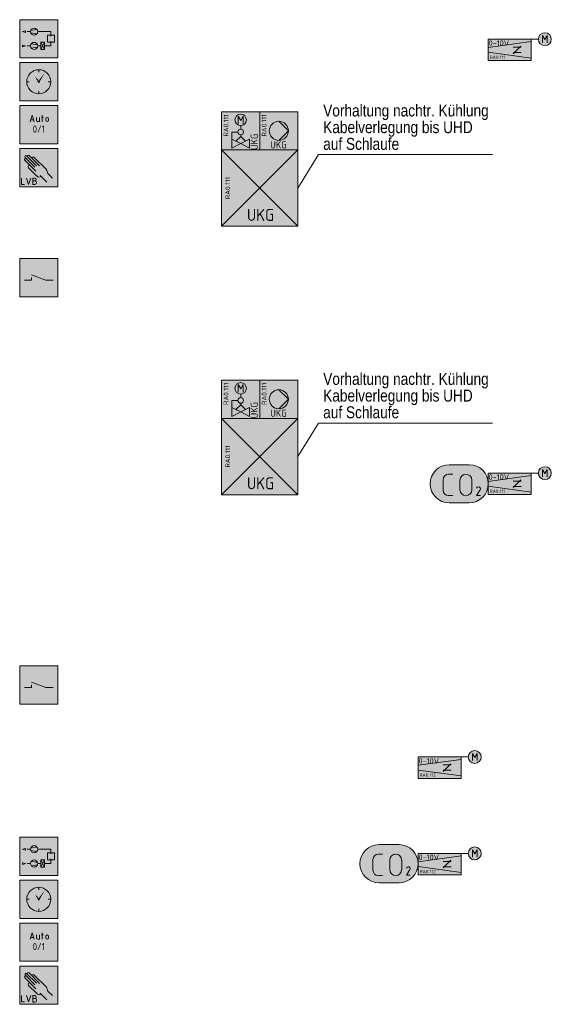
# Model space of a CAD drawing. Header units: metres. Extents: x -13.5 to 10.8, y -3.9 to 32.8.
# Tile 3 of 7: x -2 to 3.6, y 3.1 to 13.4. Entities that reach past the tile are written whole.
import ezdxf
from ezdxf.enums import TextEntityAlignment as Align

# ---------------------------------------------------------------- set-up
doc = ezdxf.new("R2010")
doc.units = ezdxf.units.M
doc.header["$MEASUREMENT"] = 0
for name, color, linetype, lineweight in [('TRI_CONNPTS', 7, 'Continuous', 0), ('TRI_H3D', 7, 'Continuous', 0), ('ZWP_480_SYM_E0', 7, 'Continuous', 0), ('ZWP_480_SYM_ORANGE_2D', 7, 'Continuous', 0), ('ZWP_480_SYM_SCHWARZ', 7, 'Continuous', 13), ('ZWP_480_SYM_SCHWARZ_2D', 7, 'Continuous', 0), ('ZWP_480_TEXT_1_50_TOP', 7, 'Continuous', 0)]:
    doc.layers.add(name, color=color, linetype=linetype, lineweight=lineweight)
doc.layers.get('TRI_CONNPTS').off()
doc.layers.get('TRI_H3D').off()
doc.styles.add('ISOCP', font='isocp.shx')
doc.styles.add('Style-isocp', font='isocp.shx')
doc.styles.add('ZWP_1 50', font='ARIALN.TTF', dxfattribs={"height": 0.125})

# ---------------------------------------------------------------- blocks, each defined once
blk = doc.blocks.new('ZWP_480_Türkontakt_1')
at = {"color": 5, "linetype": 'Continuous', "lineweight": 13}
for p, q in [((-0.075, 0.03), (0.075, -0.025)), ((-0.075, -0.025), (-0.075, 0.001)), ((-0.15, -0.025), (-0.075, -0.025)), ((0.15, -0.025), (0.075, -0.025))]:
    blk.add_line(p, q, dxfattribs=at)
at = {"color": 5, "linetype": 'Continuous', "lineweight": 13, "flags": 128}
blk.add_lwpolyline([(-0.2, 0.2), (0.2, 0.2), (0.2, -0.2), (-0.2, -0.2)], close=True, dxfattribs=at)
at = {"color": 254, "linetype": 'Continuous', "lineweight": 13, "extrusion": (0, 0, -1)}
blk.add_solid([(0.2, 0.2), (-0.2, 0.2), (0.2, -0.2), (-0.2, -0.2)], dxfattribs=at)
blk = doc.blocks.new('ZWP_480_Türkontakt')
at = {"layer": 'ZWP_480_SYM_E0', "color": 5, "linetype": 'Continuous', "lineweight": 13}
blk.add_blockref('ZWP_480_Türkontakt_1', (0, 0), dxfattribs=at)
blk = doc.blocks.new('*U27')
at = {"color": 5, "linetype": 'Continuous', "lineweight": 13}
for p, q in [((0.006, 0.113), (0.05, 0.113)), ((-0.05, -0.056), (-0.05, 0.056)), ((0.05, -0.112), (0.006, -0.112))]:
    blk.add_line(p, q, dxfattribs=at)
at = {"color": 5, "linetype": 'Continuous', "lineweight": 13, "extrusion": (0, 0, -1)}
for centre, start, end in [((-0.006, 0.056), 0, 90), ((-0.006, -0.056), 270, 0)]:
    blk.add_arc(centre, 0.0563, start, end, dxfattribs=at)
blk = doc.blocks.new('*U28')
at = {"color": 5, "linetype": 'Continuous', "lineweight": 13}
for p, q in [((-0.062, -0.05), (-0.062, 0.05)), ((0.063, 0.05), (0.063, -0.05))]:
    blk.add_line(p, q, dxfattribs=at)
at = {"color": 5, "linetype": 'Continuous', "lineweight": 13, "extrusion": (0, 0, -1)}
for centre, start, end in [((0, 0.05), 0, 180), ((0, -0.05), 180, 0)]:
    blk.add_arc(centre, 0.0625, start, end, dxfattribs=at)
blk = doc.blocks.new('*U29')
at = {"color": 5, "linetype": 'Continuous', "lineweight": 13, "flags": 128}
blk.add_lwpolyline([(0.017, 0.014), (-0.02, -0.045), (0.02, -0.045)], dxfattribs=at)
at = {"color": 5, "linetype": 'Continuous', "lineweight": 13, "extrusion": (0, 0, -1)}
for centre, radius, start, end in [((0, 0.024), 0.0206, 15.7197, 90.5405), ((0, 0.025), 0.0199, 89.7377, 211.9938)]:
    blk.add_arc(centre, radius, start, end, dxfattribs=at)
blk = doc.blocks.new('ZWP_480_Fuehler_CO2_1')
at = {"lineweight": 13, "extrusion": (0, 0, -1)}
blk.add_hatch(color=254, dxfattribs=at).paths.add_polyline_path([(0.105, -0.2, 1), (0.105, 0.2), (-0.105, 0.2, 1), (-0.105, -0.2)])
at = {"color": 5, "lineweight": 13, "flags": 128}
blk.add_lwpolyline([(-0.105, -0.2, -1), (-0.105, 0.2), (0.105, 0.2, -1), (0.105, -0.2)], format="xyb", close=True, dxfattribs=at)
at = {"color": 5, "linetype": 'Continuous', "lineweight": 13}
for name, p in [('*U27', (-0.118, -0.012)), ('*U28', (0.07, -0.012)), ('*U29', (0.202, -0.076))]:
    blk.add_blockref(name, p, dxfattribs=at)
blk = doc.blocks.new('ZWP_480_Fuehler_CO2')
at = {"layer": 'ZWP_480_SYM_E0', "color": 5, "lineweight": 13}
blk.add_blockref('ZWP_480_Fuehler_CO2_1', (0, 0), dxfattribs=at)
blk = doc.blocks.new('ZWP_480_VVR_stetig_klein_1')
at = {"lineweight": 13}
h = blk.add_hatch(color=254, dxfattribs=at)
edge = h.paths.add_edge_path()
edge.add_arc((0.369, 0.112), 0.0675, 0, 360)
at = {"color": 5, "lineweight": 13}
for p, q in [((0.301, 0.112), (0.225, 0.112)), ((0.344, 0.074), (0.344, 0.15)), ((0.344, 0.15), (0.369, 0.108)), ((0.369, 0.108), (0.394, 0.15)), ((0.394, 0.15), (0.394, 0.074)), ((-0.225, 0.025), (0.225, 0.087)), ((0.037, 0.028), (0.121, 0.028)), ((0.038, -0.04), (0.118, 0.04)), ((-0.225, -0.025), (0.225, -0.087)), ((0.037, -0.028), (0.121, -0.028))]:
    blk.add_line(p, q, dxfattribs=at)
at = {"color": 5, "lineweight": 13, "flags": 128}
blk.add_lwpolyline([(-0.225, 0.112), (0.225, 0.112), (0.225, -0.113), (-0.225, -0.113)], close=True, dxfattribs=at)
at = {"color": 5, "lineweight": 13}
blk.add_circle((0.369, 0.112), 0.0675, dxfattribs=at)
at = {"color": 254, "lineweight": 13, "extrusion": (0, 0, -1)}
blk.add_solid([(0.225, 0.112), (-0.225, 0.112), (0.225, -0.113), (-0.225, -0.113)], dxfattribs=at)
at = {"color": 7, "char_height": 0.10125, "attachment_point": 4, "style": 'ISOCP'}
for s, insert in [('\\H0.555556x;\\C7;0-10V', (-0.221, 0.071)), ('\\H0.345679x;\\C7;RA0.111', (-0.211, -0.078))]:
    blk.add_mtext(s, dxfattribs=dict(at, insert=insert))
blk = doc.blocks.new('ZWP_480_VVR_stetig_klein')
at = {"layer": 'ZWP_480_SYM_E0', "color": 5, "lineweight": 13}
blk.add_blockref('ZWP_480_VVR_stetig_klein_1', (0, 0), dxfattribs=at)
blk = doc.blocks.new('ZWP_480_VVR_stetig_klein_1_1')
at = {"lineweight": 13}
h = blk.add_hatch(color=254, dxfattribs=at)
edge = h.paths.add_edge_path()
edge.add_arc((0.369, 0.112), 0.0675, 0, 360)
at = {"color": 5, "lineweight": 13}
for p, q in [((0.301, 0.112), (0.225, 0.112)), ((0.344, 0.074), (0.344, 0.15)), ((0.344, 0.15), (0.369, 0.108)), ((0.369, 0.108), (0.394, 0.15)), ((0.394, 0.15), (0.394, 0.074)), ((-0.225, 0.025), (0.225, 0.087)), ((0.037, 0.028), (0.121, 0.028)), ((0.038, -0.04), (0.118, 0.04)), ((-0.225, -0.025), (0.225, -0.087)), ((0.037, -0.028), (0.121, -0.028))]:
    blk.add_line(p, q, dxfattribs=at)
at = {"color": 5, "lineweight": 13, "flags": 128}
blk.add_lwpolyline([(-0.225, 0.112), (0.225, 0.112), (0.225, -0.113), (-0.225, -0.113)], close=True, dxfattribs=at)
at = {"color": 5, "lineweight": 13}
blk.add_circle((0.369, 0.112), 0.0675, dxfattribs=at)
at = {"color": 254, "lineweight": 13, "extrusion": (0, 0, -1)}
blk.add_solid([(0.225, 0.112), (-0.225, 0.112), (0.225, -0.113), (-0.225, -0.113)], dxfattribs=at)
at = {"color": 7, "char_height": 0.10125, "attachment_point": 4, "style": 'ISOCP'}
for s, insert in [('\\H0.555556x;\\C7;0-10V', (-0.221, 0.071)), ('\\H0.345679x;\\C7;RA0.112', (-0.211, -0.078))]:
    blk.add_mtext(s, dxfattribs=dict(at, insert=insert))
blk = doc.blocks.new('ZWP_480_VVR_stetig_klein_2')
at = {"layer": 'ZWP_480_SYM_E0', "color": 5, "lineweight": 13}
blk.add_blockref('ZWP_480_VVR_stetig_klein_1_1', (0, 0), dxfattribs=at)
blk = doc.blocks.new('*U69')
at = {"color": 250, "linetype": 'Continuous', "lineweight": 13}
for p, q in [((0, 0.008), (-0.038, 0.008)), ((-0.038, -0.067), (0, -0.067))]:
    blk.add_line(p, q, dxfattribs=at)
at = {"color": 250, "linetype": 'Continuous', "lineweight": 13, "flags": 128}
blk.add_lwpolyline([(0, 0.068), (-0.038, 0.068), (-0.038, -0.067)], dxfattribs=at)
at = {"color": 250, "linetype": 'Continuous', "lineweight": 13}
for centre, radius in [((0, 0.038), 0.03), ((0, -0.03), 0.0375)]:
    blk.add_arc(centre, radius, 270, 90, dxfattribs=at)
blk = doc.blocks.new('ZWP_480_Anlsch_Handeingriff_LVB_kl_1')
at = {"color": 250, "lineweight": 13}
for p, q in [((0.225, 0.22), (0.122, 0.323)), ((0.257, 0.219), (0.148, 0.328)), ((0.219, 0.162), (0.104, 0.277)), ((0.21, 0.203), (0.106, 0.307)), ((0.326, 0.182), (0.2, 0.308)), ((0.229, 0.112), (0.139, 0.201)), ((0.335, 0.047), (0.266, 0.116)), ((0.393, 0.091), (0.345, 0.138))]:
    blk.add_line(p, q, dxfattribs=at)
at = {"color": 250, "lineweight": 13, "flags": 128}
blk.add_lwpolyline([(0.05, 0.4), (0.45, 0.4), (0.45, 0), (0.05, 0)], close=True, dxfattribs=at)
at = {"color": 250, "linetype": 'Continuous', "lineweight": 13, "flags": 128}
for points in [[(0.069, 0.091), (0.069, 0.024), (0.099, 0.024)], [(0.122, 0.091), (0.144, 0.024), (0.167, 0.091)]]:
    blk.add_lwpolyline(points, dxfattribs=at)
at = {"color": 250, "lineweight": 13}
for centre, radius, start, end in [((0.114, 0.315), 0.0112, 45, 225), ((0.14, 0.32), 0.0112, 45, 225), ((0.192, 0.3), 0.0112, 45, 225), ((0.112, 0.285), 0.0112, 39.1885, 225), ((0.151, 0.21), 0.0143, 39.3773, 225), ((0.255, 0.139), 0.0378, 225, 302.1988)]:
    blk.add_arc(centre, radius, start, end, dxfattribs=at)
blk.add_ellipse((0.318, 0.164), major_axis=(0.0237, -0.04), ratio=0.353513, start_param=0.67387, end_param=1.817169, dxfattribs=at)
at = {"color": 254, "lineweight": 13, "extrusion": (0, 0, -1)}
blk.add_solid([(-0.05, 0.4), (-0.45, 0.4), (-0.05, 0), (-0.45, 0)], dxfattribs=at)
at = {"color": 250, "linetype": 'Continuous', "lineweight": 13, "xscale": 0.5, "yscale": 0.5}
blk.add_blockref('*U69', (0.208, 0.057), dxfattribs=at)
blk = doc.blocks.new('ZWP_480_Anlsch_Handeingriff_LVB_kl')
at = {"layer": 'ZWP_480_SYM_SCHWARZ', "color": 250, "lineweight": 13}
blk.add_blockref('ZWP_480_Anlsch_Handeingriff_LVB_kl_1', (0, 0), dxfattribs=at)
blk = doc.blocks.new('*U72')
at = {"color": 250, "lineweight": 13}
blk.add_line((0.032, -0.03), (-0.032, -0.03), dxfattribs=at)
at = {"color": 250, "lineweight": 13, "flags": 128}
blk.add_lwpolyline([(-0.045, -0.068), (0, 0.067), (0.045, -0.068)], dxfattribs=at)
blk = doc.blocks.new('*U73')
at = {"color": 250, "lineweight": 13}
blk.add_line((-0.03, 0.045), (-0.03, -0.019), dxfattribs=at)
at = {"color": 250, "lineweight": 13, "flags": 128}
blk.add_lwpolyline([(-0.004, -0.045), (0.03, -0.045), (0.03, 0.045)], dxfattribs=at)
at = {"color": 250, "lineweight": 13}
blk.add_arc((-0.004, -0.019), 0.0262, 180, 270, dxfattribs=at)
blk = doc.blocks.new('*U74')
at = {"color": 250, "lineweight": 13}
for p, q in [((-0.023, 0.022), (0.022, 0.022)), ((-0.008, -0.068), (-0.008, 0.067))]:
    blk.add_line(p, q, dxfattribs=at)
blk = doc.blocks.new('*U75')
at = {"color": 250, "lineweight": 13}
for p, q in [((-0.03, -0.015), (-0.03, 0.015)), ((0.03, 0.015), (0.03, -0.015))]:
    blk.add_line(p, q, dxfattribs=at)
at = {"color": 250, "lineweight": 13, "extrusion": (0, 0, -1)}
for centre, start, end in [((0, 0.015), 0, 180), ((0, -0.015), 180, 0)]:
    blk.add_arc(centre, 0.03, start, end, dxfattribs=at)
blk = doc.blocks.new('ZWP_480_Anlsch_Anlagenschalter_kl_1')
at = {"color": 250, "lineweight": 13, "flags": 128}
blk.add_lwpolyline([(0.05, 0.4), (0.45, 0.4), (0.45, 0), (0.05, 0)], close=True, dxfattribs=at)
at = {"color": 254, "lineweight": 13, "extrusion": (0, 0, -1)}
blk.add_solid([(-0.05, 0.4), (-0.45, 0.4), (-0.05, 0), (-0.45, 0)], dxfattribs=at)
at = {"color": 250, "lineweight": 13, "xscale": 0.5, "yscale": 0.5}
for name, p in [('*U72', (0.181, 0.265)), ('*U73', (0.241, 0.254)), ('*U74', (0.289, 0.265)), ('*U75', (0.338, 0.254))]:
    blk.add_blockref(name, p, dxfattribs=at)
at = {"style": 'Style-isocp'}
blk.add_text('0/1', height=0.075, dxfattribs=at).set_placement((0.25, 0.192), align=Align.TOP_CENTER)
blk = doc.blocks.new('ZWP_480_Anlsch_Anlagenschalter_kl')
at = {"layer": 'ZWP_480_SYM_SCHWARZ_2D', "color": 250, "lineweight": 13}
blk.add_blockref('ZWP_480_Anlsch_Anlagenschalter_kl_1', (0, 0), dxfattribs=at)
blk = doc.blocks.new('ZWP_480_Anlsch_Zeitschaltprogramm_kl_1')
at = {"color": 250, "lineweight": 13}
for p, q in [((0.25, 0.326), (0.25, 0.3)), ((0.15, 0.2), (0.124, 0.2)), ((0.376, 0.2), (0.35, 0.2)), ((0.25, 0.1), (0.25, 0.074))]:
    blk.add_line(p, q, dxfattribs=at)
at = {"color": 250, "lineweight": 13, "flags": 128}
blk.add_lwpolyline([(0.05, 0.4), (0.45, 0.4), (0.45, 0), (0.05, 0)], close=True, dxfattribs=at)
at = {"color": 250, "lineweight": 13}
for radius in [0.126, 0.00655]:
    blk.add_circle((0.25, 0.2), radius, dxfattribs=at)
at = {"color": 254, "lineweight": 13, "extrusion": (0, 0, -1)}
blk.add_solid([(-0.05, 0.4), (-0.45, 0.4), (-0.05, 0), (-0.45, 0)], dxfattribs=at)
at = {"color": 7, "lineweight": 13}
blk.add_solid([(0.25, 0.2), (0.244, 0.221), (0.232, 0.213), (0.211, 0.255)], dxfattribs=at)
at = {"color": 7, "lineweight": 13, "extrusion": (0, 0, -1)}
blk.add_solid([(-0.25, 0.2), (-0.256, 0.221), (-0.267, 0.213), (-0.314, 0.294)], dxfattribs=at)
blk = doc.blocks.new('ZWP_480_Anlsch_Zeitschaltprogramm_kl')
at = {"layer": 'ZWP_480_SYM_SCHWARZ', "color": 250, "lineweight": 13}
blk.add_blockref('ZWP_480_Anlsch_Zeitschaltprogramm_kl_1', (0, 0), dxfattribs=at)
blk = doc.blocks.new('ZWP_480_Anlsch_Anlagenbild_kl_1')
at = {"color": 250, "lineweight": 13}
for p, q in [((0.163, 0.275), (0.128, 0.275)), ((0.163, 0.275), (0.128, 0.275)), ((0.165, 0.287), (0.23, 0.299)), ((0.165, 0.263), (0.23, 0.251)), ((0.238, 0.275), (0.377, 0.275)), ((0.377, 0.226), (0.377, 0.275)), ((0.163, 0.125), (0.128, 0.125)), ((0.236, 0.137), (0.171, 0.149)), ((0.236, 0.113), (0.171, 0.101)), ((0.238, 0.125), (0.273, 0.125)), ((0.311, 0.163), (0.273, 0.088)), ((0.273, 0.163), (0.311, 0.088)), ((0.377, 0.125), (0.311, 0.125)), ((0.377, 0.125), (0.377, 0.174))]:
    blk.add_line(p, q, dxfattribs=at)
at = {"color": 250, "lineweight": 13, "flags": 128}
blk.add_lwpolyline([(0.05, 0.4), (0.45, 0.4), (0.45, 0), (0.05, 0)], close=True, dxfattribs=at)
at = {"color": 250, "lineweight": 13}
for centre in [(0.201, 0.275), (0.201, 0.125)]:
    blk.add_circle(centre, 0.0375, dxfattribs=at)
at = {"color": 254, "lineweight": 13, "extrusion": (0, 0, -1)}
blk.add_solid([(-0.05, 0.4), (-0.45, 0.4), (-0.05, 0), (-0.45, 0)], dxfattribs=at)
at = {"color": 250, "lineweight": 13}
for points in [[(0.111, 0.284), (0.081, 0.275), (0.111, 0.266)], [(0.34, 0.237), (0.415, 0.237), (0.415, 0.163), (0.34, 0.163)], [(0.081, 0.134), (0.111, 0.125), (0.081, 0.116)], [(0.273, 0.163), (0.311, 0.163), (0.311, 0.088), (0.273, 0.088)]]:
    blk.add_3dface(points, dxfattribs=at)
blk = doc.blocks.new('ZWP_480_Anlsch_Anlagenbild_kl')
at = {"layer": 'ZWP_480_SYM_SCHWARZ', "color": 250, "lineweight": 13}
blk.add_blockref('ZWP_480_Anlsch_Anlagenbild_kl_1', (0, 0), dxfattribs=at)
blk = doc.blocks.new('ZWP_480_Umluftkühlgerät_1')
at = {"color": 30, "lineweight": 13}
for p, q in [((0.4, 0.4), (-0.4, -0.4)), ((0.4, -0.4), (-0.4, 0.4))]:
    blk.add_line(p, q, dxfattribs=at)
at = {"color": 30, "lineweight": 13, "flags": 128}
blk.add_lwpolyline([(-0.4, 0.4), (0.4, 0.4), (0.4, -0.4), (-0.4, -0.4)], close=True, dxfattribs=at)
at = {"color": 254, "lineweight": 13, "extrusion": (0, 0, -1)}
blk.add_solid([(0.4, 0.4), (-0.4, 0.4), (0.4, -0.4), (-0.4, -0.4)], dxfattribs=at)
at = {"insert": (-0.361, 0.001), "char_height": 0.18, "attachment_point": 2, "rotation": 90, "style": 'ISOCP'}
blk.add_mtext('\\H0.277778x;RA0.111', dxfattribs=at)
at = {"insert": (0.008, -0.281), "char_height": 0.125, "attachment_point": 5, "style": 'ISOCP'}
blk.add_mtext('UKG', dxfattribs=at)
blk = doc.blocks.new('ZWP_480_Umluftkühlgerät')
at = {"layer": 'ZWP_480_SYM_ORANGE_2D', "color": 30, "lineweight": 13}
blk.add_blockref('ZWP_480_Umluftkühlgerät_1', (0, 0), dxfattribs=at)
blk = doc.blocks.new('ZWP_480_Pumpe_1')
at = {"lineweight": 13}
h = blk.add_hatch(color=254, dxfattribs=at)
edge = h.paths.add_edge_path()
edge.add_arc((0, 0), 0.1, 0, 360)
at = {"color": 30, "lineweight": 13}
for q in [(0, 0.1), (0, -0.1)]:
    blk.add_line((0.1, 0), q, dxfattribs=at)
at = {"color": 30, "lineweight": 13, "flags": 128}
blk.add_lwpolyline([(-0.2, 0.2), (0.2, 0.2), (0.2, -0.2), (-0.2, -0.2)], close=True, dxfattribs=at)
at = {"color": 30, "lineweight": 13}
blk.add_circle((0, 0), 0.1, dxfattribs=at)
at = {"color": 254, "lineweight": 13, "extrusion": (0, 0, -1)}
blk.add_solid([(0.2, 0.2), (-0.2, 0.2), (0.2, -0.2), (-0.2, -0.2)], dxfattribs=at)
at = {"insert": (-0.179, 0.174), "char_height": 0.18, "attachment_point": 3, "rotation": 90, "style": 'ISOCP'}
blk.add_mtext('\\H0.277778x;RA0.111', dxfattribs=at)
at = {"insert": (-0.004, -0.146), "char_height": 0.15, "attachment_point": 5, "style": 'ISOCP'}
blk.add_mtext('\\H0.5x;UKG', dxfattribs=at)
blk = doc.blocks.new('ZWP_480_Pumpe')
at = {"layer": 'ZWP_480_SYM_ORANGE_2D', "color": 30, "lineweight": 13}
blk.add_blockref('ZWP_480_Pumpe_1', (0, 0), dxfattribs=at)
blk = doc.blocks.new('ZWP_480_Ventil_2Weg_druckunabhängig_1')
at = {"color": 30, "lineweight": 13}
for p, q in [((0, 0.055), (0, 0.018)), ((-0.094, -0.012), (-0.094, -0.087)), ((-0.094, -0.012), (-0.03, -0.012)), ((-0.094, -0.087), (0, -0.133)), ((-0.094, -0.18), (-0.094, -0.087)), ((0, -0.042), (0, -0.058)), ((0.094, -0.087), (0, -0.133)), ((0.094, -0.18), (0.094, -0.087)), ((0, -0.133), (-0.094, -0.18)), ((0, -0.133), (0.094, -0.18))]:
    blk.add_line(p, q, dxfattribs=at)
at = {"color": 30, "lineweight": 13, "flags": 128}
blk.add_lwpolyline([(-0.2, 0.2), (0.2, 0.2), (0.2, -0.2), (-0.2, -0.2)], close=True, dxfattribs=at)
blk.add_lwpolyline([(-0.2, 0.2), (0.2, 0.2), (0.2, -0.2), (-0.2, -0.2)], close=True, dxfattribs=at)
at = {"color": 30, "linetype": 'Continuous', "lineweight": 13, "flags": 128}
blk.add_lwpolyline([(-0.026, 0.075), (-0.026, 0.154), (0, 0.11), (0.026, 0.154), (0.026, 0.075)], dxfattribs=at)
at = {"color": 30, "lineweight": 13}
for centre, radius in [((0, 0.115), 0.06), ((0, -0.012), 0.03)]:
    blk.add_circle(centre, radius, dxfattribs=at)
at = {"color": 254, "lineweight": 13, "extrusion": (0, 0, -1)}
blk.add_solid([(0.2, 0.2), (-0.2, 0.2), (0.2, -0.2), (-0.2, -0.2)], dxfattribs=at)
blk.add_solid([(0.2, 0.2), (-0.2, 0.2), (0.2, -0.2), (-0.2, -0.2)], dxfattribs=at)
at = {"color": 30, "lineweight": 13}
blk.add_3dface([(-0.05, -0.108), (0, -0.058), (0.05, -0.108), (0, -0.133)], dxfattribs=at)
at = {"rotation": 90, "style": 'ISOCP'}
for s, insert, char_height, attachment_point in [('\\H0.277778x;RA0.111', (-0.179, 0.174), 0.18, 3), ('\\H0.5x;UKG', (0.142, -0.2), 0.15, 4)]:
    blk.add_mtext(s, dxfattribs=dict(at, insert=insert, char_height=char_height, attachment_point=attachment_point))
blk = doc.blocks.new('ZWP_480_Ventil_2Weg_druckunabhängig')
at = {"layer": 'ZWP_480_SYM_ORANGE_2D', "color": 30, "lineweight": 13}
blk.add_blockref('ZWP_480_Ventil_2Weg_druckunabhängig_1', (0, 0), dxfattribs=at)
blk = doc.blocks.new('_T3D___17')
at = {"layer": 'ZWP_480_TEXT_1_50_TOP', "linetype": 'Continuous'}
for q in [(0.788, 10.358, 3.608), (2.828, 10.709, 3.608)]:
    blk.add_line((1.003, 10.709, 3.608), q, dxfattribs=at)
at = {"layer": 'ZWP_480_TEXT_1_50_TOP', "linetype": 'Continuous', "style": 'ZWP_1 50'}
for s, p in [('Vorhaltung nachtr. Kühlung', (1.053, 11.234, 3.608)), ('Kabelverlegung bis UHD', (1.053, 11.059, 3.608)), ('auf Schlaufe', (1.053, 10.884, 3.608))]:
    blk.add_text(s, height=0.125, dxfattribs=at).set_placement(p, align=Align.TOP_LEFT)

msp = doc.modelspace()

# ---------------------------------------------------------------- block references
at = {"layer": 'TRI_CONNPTS'}
for name, p in [('ZWP_480_Anlsch_Anlagenbild_kl', (-2.062, 12.971, 4.009)), ('ZWP_480_VVR_stetig_klein', (3.125, 13.055, 4.009)), ('ZWP_480_Anlsch_Zeitschaltprogramm_kl', (-2.062, 12.521, 4.009)), ('ZWP_480_Anlsch_Anlagenschalter_kl', (-2.062, 12.071, 4.009)), ('ZWP_480_Ventil_2Weg_druckunabhängig', (0.305, 12.206, 4.009)), ('ZWP_480_Pumpe', (0.705, 12.206, 4.009)), ('ZWP_480_Anlsch_Handeingriff_LVB_kl', (-2.062, 11.621, 4.009)), ('ZWP_480_Umluftkühlgerät', (0.505, 11.606, 4.009)), ('ZWP_480_Türkontakt', (-1.812, 10.667, 4.009)), ('ZWP_480_Ventil_2Weg_druckunabhängig', (0.305, 9.393, 4.009)), ('ZWP_480_Pumpe', (0.705, 9.393, 4.009)), ('ZWP_480_Umluftkühlgerät', (0.505, 8.793, 4.009)), ('ZWP_480_Fuehler_CO2', (2.596, 8.507, 4.009)), ('ZWP_480_VVR_stetig_klein', (3.125, 8.507, 4.009)), ('ZWP_480_Türkontakt', (-1.812, 6.398, 4.009)), ('ZWP_480_VVR_stetig_klein_2', (2.39, 5.532, 4.009)), ('ZWP_480_Anlsch_Anlagenbild_kl', (-2.062, 4.402, 4.009)), ('ZWP_480_Fuehler_CO2', (1.86, 4.525, 4.009)), ('ZWP_480_VVR_stetig_klein_2', (2.39, 4.521, 4.009)), ('ZWP_480_Anlsch_Zeitschaltprogramm_kl', (-2.062, 3.952, 4.009)), ('ZWP_480_Anlsch_Anlagenschalter_kl', (-2.062, 3.502, 4.009)), ('ZWP_480_Anlsch_Handeingriff_LVB_kl', (-2.062, 3.052, 4.009))]:
    msp.add_blockref(name, p, dxfattribs=at)
at = {"layer": 'TRI_H3D', "color": 7, "linetype": 'Continuous', "lineweight": 0}
for p in [(0.117, 1.248, 0.401), (0.117, -1.565, 0.401)]:
    msp.add_blockref('_T3D___17', p, dxfattribs=at)

doc.saveas('drawing.dxf')
